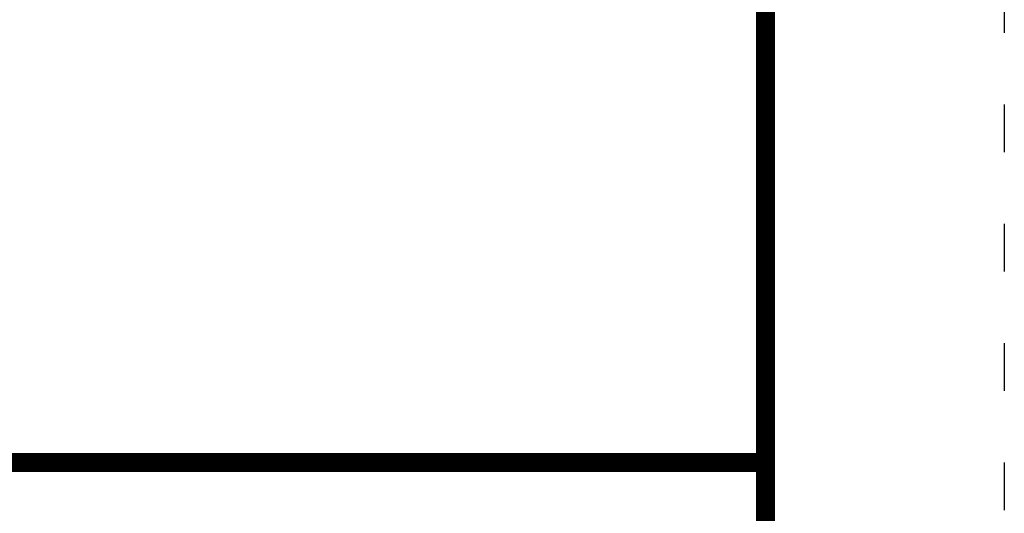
# Model space of a CAD drawing. Extents: x 8.8 to 17.3, y 25.2 to 36.2.
# Tile 178 of 183: x 15.3 to 17.3, y 27.6 to 28.6. Entities that reach past the tile are written whole.
import ezdxf

# ---------------------------------------------------------------- set-up
doc = ezdxf.new("R2010")
doc.units = 0
doc.header["$MEASUREMENT"] = 0
doc.linetypes.add('DOT2', pattern=[0.125, 0, -0.125])
doc.layers.get('0').update_dxf_attribs({"linetype": 'CONTINUOUS'})
doc.layers.get('DEFPOINTS').update_dxf_attribs({"linetype": 'CONTINUOUS'})
doc.layers.add('BORDER', color=7, linetype='CONTINUOUS')
doc.styles.add('TECHNICAL', font='techb___.ttf')

msp = doc.modelspace()

# ---------------------------------------------------------------- linework, layer by layer
at = {"layer": 'BORDER', "const_width": 0.04}
msp.add_lwpolyline([(9.3475, 25.7163), (9.3475, 35.7163), (16.8475, 35.7163), (16.8475, 25.7163)], close=True, dxfattribs=at)
msp.add_lwpolyline([(9.3475, 27.7163), (16.8475, 27.7163)], dxfattribs=at)
at = {"layer": 'DEFPOINTS', "linetype": 'DOT2', "ltscale": 1.2}
msp.add_lwpolyline([(8.8475, 25.2163), (8.8475, 36.2163), (17.3475, 36.2163), (17.3475, 25.2163)], close=True, dxfattribs=at)

# ---------------------------------------------------------------- texts
at = {"color": 7, "insert": (13.315, 28.3369), "char_height": 0.11, "width": 2.714096, "attachment_point": 4, "style": 'TECHNICAL'}
msp.add_mtext('\\A1;{\\fTechnicBold|b1|i0|c2|p2;\\LNOTE:} ALL PIPE AND FITTINGS\\P        MUST BE SDR-35 WITH\\P        GASKET CONNECTIONS', dxfattribs=at)

doc.saveas('drawing.dxf')
